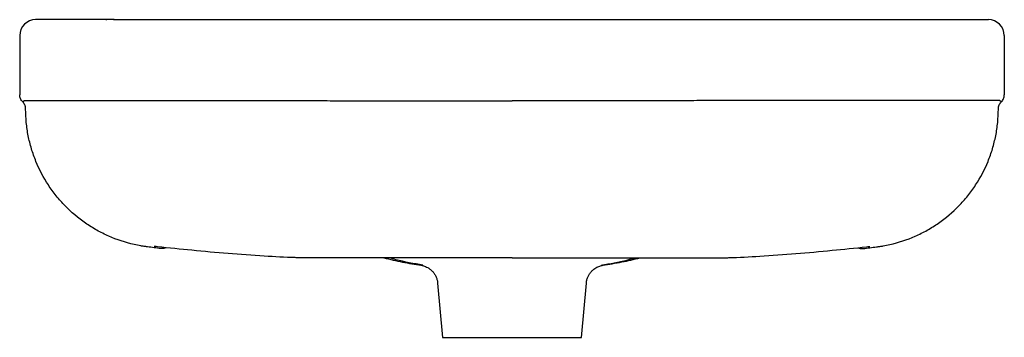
# Model space of a CAD drawing. Header units: millimetres. Extents: x 3824.375 to 3824.87, y 2302.226 to 2302.386.
import ezdxf

# ---------------------------------------------------------------- set-up
doc = ezdxf.new("R2010")
doc.units = ezdxf.units.MM
doc.layers.add('SANINDUSA', color=3, linetype='Continuous')

msp = doc.modelspace()

# ---------------------------------------------------------------- linework, layer by layer
at = {"layer": 'SANINDUSA'}
for p, q in [((3824.41811, 2302.38579), (3824.38258, 2302.38579)), ((3824.42205, 2302.38579), (3824.82211, 2302.38579)), ((3824.42205, 2302.38551), (3824.42205, 2302.38579)), ((3824.82211, 2302.38551), (3824.82211, 2302.38579)), ((3824.82605, 2302.38579), (3824.86158, 2302.38579)), ((3824.37458, 2302.37779), (3824.37458, 2302.3775)), ((3824.37458, 2302.3775), (3824.37458, 2302.34936)), ((3824.86958, 2302.37779), (3824.86958, 2302.3775)), ((3824.86958, 2302.3775), (3824.86958, 2302.34936)), ((3824.57626, 2302.26207), (3824.57641, 2302.26207)), ((3824.6679, 2302.26207), (3824.66775, 2302.26207)), ((3824.58469, 2302.25305), (3824.58708, 2302.22579)), ((3824.65708, 2302.22579), (3824.65946, 2302.25305)), ((3824.58708, 2302.22579), (3824.62208, 2302.22579)), ((3824.62208, 2302.22579), (3824.65708, 2302.22579))]:
    msp.add_line(p, q, dxfattribs=at)
for centre, radius, start, end in [((3824.38258, 2302.37779), 0.008, 90, 180), ((3824.41713, 2302.38555), 0.00101, 358.729, 13.5934), ((3824.86158, 2302.37779), 0.008, 0, 90)]:
    msp.add_arc(centre, radius, start, end, dxfattribs=at)
for points, knots in [([(3824.42205, 2302.38579), (3824.42139, 2302.38579), (3824.42073, 2302.38579), (3824.41942, 2302.38579), (3824.41876, 2302.38579), (3824.41811, 2302.38579)], [0, 0, 0, 0, 0.5, 0.5, 1, 1, 1, 1]), ([(3824.82211, 2302.38579), (3824.82277, 2302.38579), (3824.82342, 2302.38579), (3824.82474, 2302.38579), (3824.82539, 2302.38579), (3824.82605, 2302.38579)], [0, 0, 0, 0, 0.5, 0.5, 1, 1, 1, 1]), ([(3824.37458, 2302.34936), (3824.37458, 2302.34926), (3824.37458, 2302.34915), (3824.37458, 2302.3489), (3824.37458, 2302.34875), (3824.37458, 2302.34845), (3824.37458, 2302.3483), (3824.37458, 2302.34806), (3824.37458, 2302.34796), (3824.37458, 2302.34793)], [0, 0, 0, 0, 0.25, 0.25, 0.5, 0.5, 0.75, 0.75, 1, 1, 1, 1]), ([(3824.86958, 2302.34936), (3824.86958, 2302.34926), (3824.86958, 2302.34915), (3824.86958, 2302.3489), (3824.86958, 2302.34875), (3824.86958, 2302.34845), (3824.86958, 2302.3483), (3824.86958, 2302.34806), (3824.86958, 2302.34796), (3824.86958, 2302.34793)], [0, 0, 0, 0, 0.25, 0.25, 0.5, 0.5, 0.75, 0.75, 1, 1, 1, 1]), ([(3824.37608, 2302.34436), (3824.37584, 2302.34459), (3824.37563, 2302.34485), (3824.37525, 2302.3454), (3824.3751, 2302.34569), (3824.37471, 2302.34662), (3824.37458, 2302.34726), (3824.37458, 2302.34793)], [0, 0, 0, 0, 0.25, 0.25, 0.5, 0.5, 1, 1, 1, 1]), ([(3824.37608, 2302.34436), (3824.37611, 2302.34439), (3824.37627, 2302.34455), (3824.37655, 2302.34477), (3824.37665, 2302.34484), (3824.37679, 2302.34494), (3824.37684, 2302.34497), (3824.37692, 2302.34502), (3824.37696, 2302.34505), (3824.377, 2302.34507)], [0, 0, 0, 0, 0.5, 0.5, 0.75, 0.75, 0.875, 0.875, 1, 1, 1, 1]), ([(3824.37758, 2302.34079), (3824.37758, 2302.34112), (3824.37755, 2302.34145), (3824.37745, 2302.34194), (3824.37741, 2302.3421), (3824.37731, 2302.34241), (3824.37725, 2302.34257), (3824.37706, 2302.34303), (3824.3769, 2302.34332), (3824.37653, 2302.34387), (3824.37632, 2302.34413), (3824.37608, 2302.34436)], [0, 0, 0, 0, 0.25, 0.25, 0.375, 0.375, 0.5, 0.5, 0.75, 0.75, 1, 1, 1, 1]), ([(3824.377, 2302.34507), (3824.37702, 2302.34508), (3824.37728, 2302.34509), (3824.3783, 2302.34511), (3824.37905, 2302.34511), (3824.38004, 2302.34512)], [0, 0, 0, 0, 0.5, 0.5, 1, 1, 1, 1]), ([(3824.38004, 2302.34512), (3824.3808, 2302.34512), (3824.38169, 2302.34512), (3824.38373, 2302.34513), (3824.38487, 2302.34513), (3824.38741, 2302.34513), (3824.38879, 2302.34514), (3824.39104, 2302.34514), (3824.39182, 2302.34514), (3824.39344, 2302.34514), (3824.39427, 2302.34514), (3824.39686, 2302.34514), (3824.39869, 2302.34514), (3824.40158, 2302.34513), (3824.40256, 2302.34513), (3824.40458, 2302.34513), (3824.40561, 2302.34513), (3824.41089, 2302.34513), (3824.41543, 2302.34512), (3824.42028, 2302.34512)], [0, 0, 0, 0, 0.125, 0.125, 0.25, 0.25, 0.375, 0.375, 0.4375, 0.4375, 0.5, 0.5, 0.625, 0.625, 0.6875, 0.6875, 0.75, 0.75, 1, 1, 1, 1]), ([(3824.42028, 2302.34512), (3824.42191, 2302.34512), (3824.42357, 2302.34511), (3824.42694, 2302.34511), (3824.42866, 2302.34511), (3824.43389, 2302.3451), (3824.43747, 2302.3451), (3824.44481, 2302.34509), (3824.44857, 2302.34508), (3824.45434, 2302.34507), (3824.45629, 2302.34507), (3824.46021, 2302.34507), (3824.4622, 2302.34506), (3824.47217, 2302.34505), (3824.48035, 2302.34504), (3824.49706, 2302.34502), (3824.50558, 2302.34501), (3824.51861, 2302.345), (3824.523, 2302.34499), (3824.52963, 2302.34499), (3824.53185, 2302.34498), (3824.53631, 2302.34498), (3824.53854, 2302.34498), (3824.54972, 2302.34497), (3824.55869, 2302.34496), (3824.5767, 2302.34495), (3824.58574, 2302.34495), (3824.60386, 2302.34494), (3824.61296, 2302.34494), (3824.62208, 2302.34494)], [0, 0, 0, 0, 0.03125, 0.03125, 0.0625, 0.0625, 0.125, 0.125, 0.1875, 0.1875, 0.21875, 0.21875, 0.25, 0.25, 0.375, 0.375, 0.5, 0.5, 0.5625, 0.5625, 0.59375, 0.59375, 0.625, 0.625, 0.75, 0.75, 0.875, 0.875, 1, 1, 1, 1]), ([(3824.82388, 2302.34512), (3824.82225, 2302.34512), (3824.82059, 2302.34511), (3824.81721, 2302.34511), (3824.8155, 2302.34511), (3824.81027, 2302.3451), (3824.80669, 2302.3451), (3824.79935, 2302.34509), (3824.79558, 2302.34508), (3824.78982, 2302.34507), (3824.78787, 2302.34507), (3824.78394, 2302.34507), (3824.78196, 2302.34506), (3824.77199, 2302.34505), (3824.76381, 2302.34504), (3824.7471, 2302.34502), (3824.73857, 2302.34501), (3824.72554, 2302.345), (3824.72116, 2302.34499), (3824.71453, 2302.34499), (3824.71231, 2302.34498), (3824.70785, 2302.34498), (3824.70561, 2302.34498), (3824.69444, 2302.34497), (3824.68546, 2302.34496), (3824.66745, 2302.34495), (3824.65842, 2302.34495), (3824.64029, 2302.34494), (3824.6312, 2302.34494), (3824.62208, 2302.34494)], [0, 0, 0, 0, 0.03125, 0.03125, 0.0625, 0.0625, 0.125, 0.125, 0.1875, 0.1875, 0.21875, 0.21875, 0.25, 0.25, 0.375, 0.375, 0.5, 0.5, 0.5625, 0.5625, 0.59375, 0.59375, 0.625, 0.625, 0.75, 0.75, 0.875, 0.875, 1, 1, 1, 1]), ([(3824.86411, 2302.34512), (3824.86336, 2302.34512), (3824.86247, 2302.34512), (3824.86043, 2302.34513), (3824.85928, 2302.34513), (3824.85675, 2302.34513), (3824.85537, 2302.34514), (3824.85311, 2302.34514), (3824.85233, 2302.34514), (3824.85072, 2302.34514), (3824.84988, 2302.34514), (3824.84729, 2302.34514), (3824.84547, 2302.34514), (3824.84258, 2302.34513), (3824.84159, 2302.34513), (3824.83958, 2302.34513), (3824.83854, 2302.34513), (3824.83327, 2302.34513), (3824.82872, 2302.34512), (3824.82388, 2302.34512)], [0, 0, 0, 0, 0.125, 0.125, 0.25, 0.25, 0.375, 0.375, 0.4375, 0.4375, 0.5, 0.5, 0.625, 0.625, 0.6875, 0.6875, 0.75, 0.75, 1, 1, 1, 1]), ([(3824.86716, 2302.34507), (3824.86714, 2302.34508), (3824.86687, 2302.34509), (3824.86586, 2302.34511), (3824.8651, 2302.34511), (3824.86411, 2302.34512)], [0, 0, 0, 0, 0.5, 0.5, 1, 1, 1, 1]), ([(3824.86658, 2302.34079), (3824.86658, 2302.34112), (3824.86661, 2302.34145), (3824.86671, 2302.34194), (3824.86675, 2302.3421), (3824.86684, 2302.34241), (3824.8669, 2302.34257), (3824.86709, 2302.34303), (3824.86725, 2302.34332), (3824.86762, 2302.34387), (3824.86784, 2302.34413), (3824.86808, 2302.34436)], [0, 0, 0, 0, 0.25, 0.25, 0.375, 0.375, 0.5, 0.5, 0.75, 0.75, 1, 1, 1, 1]), ([(3824.86808, 2302.34436), (3824.86805, 2302.34439), (3824.86788, 2302.34455), (3824.8676, 2302.34477), (3824.86751, 2302.34484), (3824.86737, 2302.34494), (3824.86732, 2302.34497), (3824.86723, 2302.34502), (3824.8672, 2302.34505), (3824.86716, 2302.34507)], [0, 0, 0, 0, 0.5, 0.5, 0.75, 0.75, 0.875, 0.875, 1, 1, 1, 1]), ([(3824.86808, 2302.34436), (3824.86832, 2302.34459), (3824.86853, 2302.34485), (3824.8689, 2302.3454), (3824.86906, 2302.34569), (3824.86945, 2302.34662), (3824.86958, 2302.34726), (3824.86958, 2302.34793)], [0, 0, 0, 0, 0.25, 0.25, 0.5, 0.5, 1, 1, 1, 1]), ([(3824.44548, 2302.2705), (3824.44323, 2302.27077), (3824.44099, 2302.27106), (3824.4382, 2302.27143), (3824.43764, 2302.2715), (3824.43652, 2302.27167), (3824.43596, 2302.27176), (3824.4343, 2302.27206), (3824.43319, 2302.27228), (3824.42767, 2302.27353), (3824.42343, 2302.27494), (3824.41731, 2302.27765), (3824.41531, 2302.27865), (3824.41237, 2302.2803), (3824.4114, 2302.28087), (3824.40948, 2302.28208), (3824.40854, 2302.2827), (3824.40393, 2302.28591), (3824.40053, 2302.2888), (3824.39585, 2302.29362), (3824.39437, 2302.2953), (3824.39154, 2302.29883), (3824.39022, 2302.30065), (3824.38654, 2302.30627), (3824.38446, 2302.31022), (3824.38234, 2302.31542), (3824.38194, 2302.31647), (3824.38118, 2302.3186), (3824.38083, 2302.31968), (3824.37986, 2302.32292), (3824.37932, 2302.32511), (3824.37846, 2302.32953), (3824.37813, 2302.33178), (3824.37769, 2302.33627), (3824.37758, 2302.33853), (3824.37758, 2302.34079)], [0, 0, 0, 0, 0.0625, 0.0625, 0.078125, 0.078125, 0.09375, 0.09375, 0.125, 0.125, 0.25, 0.25, 0.3125, 0.3125, 0.34375, 0.34375, 0.375, 0.375, 0.5, 0.5, 0.5625, 0.5625, 0.625, 0.625, 0.75, 0.75, 0.78125, 0.78125, 0.8125, 0.8125, 0.875, 0.875, 0.9375, 0.9375, 1, 1, 1, 1]), ([(3824.79868, 2302.2705), (3824.80092, 2302.27077), (3824.80316, 2302.27106), (3824.80596, 2302.27143), (3824.80652, 2302.2715), (3824.80763, 2302.27167), (3824.80819, 2302.27176), (3824.80986, 2302.27206), (3824.81097, 2302.27228), (3824.81648, 2302.27353), (3824.82073, 2302.27494), (3824.82685, 2302.27765), (3824.82885, 2302.27865), (3824.83179, 2302.2803), (3824.83276, 2302.28087), (3824.83468, 2302.28208), (3824.83562, 2302.2827), (3824.84022, 2302.28591), (3824.84362, 2302.2888), (3824.8483, 2302.29362), (3824.84979, 2302.2953), (3824.85262, 2302.29883), (3824.85394, 2302.30065), (3824.85761, 2302.30627), (3824.85969, 2302.31022), (3824.86182, 2302.31542), (3824.86222, 2302.31647), (3824.86297, 2302.3186), (3824.86332, 2302.31968), (3824.86429, 2302.32292), (3824.86483, 2302.32511), (3824.8657, 2302.32953), (3824.86603, 2302.33178), (3824.86646, 2302.33627), (3824.86657, 2302.33853), (3824.86658, 2302.34079)], [0, 0, 0, 0, 0.0625, 0.0625, 0.078125, 0.078125, 0.09375, 0.09375, 0.125, 0.125, 0.25, 0.25, 0.3125, 0.3125, 0.34375, 0.34375, 0.375, 0.375, 0.5, 0.5, 0.5625, 0.5625, 0.625, 0.625, 0.75, 0.75, 0.78125, 0.78125, 0.8125, 0.8125, 0.875, 0.875, 0.9375, 0.9375, 1, 1, 1, 1]), ([(3824.4439, 2302.27139), (3824.44332, 2302.27145), (3824.44288, 2302.2715), (3824.4425, 2302.27153), (3824.44244, 2302.27153), (3824.44232, 2302.27154), (3824.44228, 2302.27154), (3824.44216, 2302.27154), (3824.44212, 2302.27154), (3824.44212, 2302.27153)], [0, 0, 0, 0, 0.5, 0.5, 0.625, 0.625, 0.75, 0.75, 1, 1, 1, 1]), ([(3824.44811, 2302.27095), (3824.44776, 2302.27079), (3824.44704, 2302.27048), (3824.44611, 2302.27044), (3824.4456, 2302.27049), (3824.44548, 2302.2705)], [0, 0, 0, 0, 0.428815, 0.861918, 1, 1, 1, 1]), ([(3824.79604, 2302.27095), (3824.7964, 2302.27079), (3824.79712, 2302.27048), (3824.79804, 2302.27044), (3824.79856, 2302.27049), (3824.79868, 2302.2705)], [0, 0, 0, 0, 0.428815, 0.861918, 1, 1, 1, 1]), ([(3824.80026, 2302.27139), (3824.80084, 2302.27145), (3824.80128, 2302.2715), (3824.80165, 2302.27153), (3824.80172, 2302.27153), (3824.80183, 2302.27154), (3824.80188, 2302.27154), (3824.80199, 2302.27154), (3824.80203, 2302.27154), (3824.80203, 2302.27153)], [0, 0, 0, 0, 0.5, 0.5, 0.625, 0.625, 0.75, 0.75, 1, 1, 1, 1]), ([(3824.5158, 2302.26586), (3824.51577, 2302.26586), (3824.51568, 2302.26587), (3824.51541, 2302.26587), (3824.51522, 2302.26588), (3824.51451, 2302.26589), (3824.51386, 2302.26591), (3824.51303, 2302.26593)], [0, 0, 0, 0, 0.25, 0.25, 0.5, 0.5, 1, 1, 1, 1]), ([(3824.62208, 2302.26583), (3824.61996, 2302.26583), (3824.61784, 2302.26583), (3824.61361, 2302.26583), (3824.61149, 2302.26583), (3824.6052, 2302.26583), (3824.60107, 2302.26583), (3824.59295, 2302.26583), (3824.58895, 2302.26583), (3824.58306, 2302.26583), (3824.58111, 2302.26583), (3824.57821, 2302.26583), (3824.57725, 2302.26583), (3824.57535, 2302.26583), (3824.57441, 2302.26583), (3824.56975, 2302.26583), (3824.56617, 2302.26583), (3824.55929, 2302.26583), (3824.55599, 2302.26583), (3824.55205, 2302.26583), (3824.55127, 2302.26583), (3824.54973, 2302.26583), (3824.54897, 2302.26583), (3824.54673, 2302.26583), (3824.54529, 2302.26583), (3824.54112, 2302.26583), (3824.53855, 2302.26583), (3824.5338, 2302.26583), (3824.53163, 2302.26583), (3824.52918, 2302.26584), (3824.5287, 2302.26584), (3824.52778, 2302.26584), (3824.52733, 2302.26584), (3824.52604, 2302.26584), (3824.52524, 2302.26584), (3824.52302, 2302.26584), (3824.52178, 2302.26584), (3824.52028, 2302.26584), (3824.51984, 2302.26585), (3824.51927, 2302.26585), (3824.5191, 2302.26585), (3824.51878, 2302.26585), (3824.51864, 2302.26585), (3824.51826, 2302.26585), (3824.51807, 2302.26585), (3824.51792, 2302.26585), (3824.51789, 2302.26585), (3824.51784, 2302.26585), (3824.51777, 2302.26585), (3824.51748, 2302.26586), (3824.51682, 2302.26586), (3824.51621, 2302.26586), (3824.5158, 2302.26586)], [0, 0, 0, 0, 0.03125, 0.03125, 0.0625, 0.0625, 0.125, 0.125, 0.1875, 0.1875, 0.21875, 0.21875, 0.234375, 0.234375, 0.25, 0.25, 0.3125, 0.3125, 0.375, 0.375, 0.390625, 0.390625, 0.40625, 0.40625, 0.4375, 0.4375, 0.5, 0.5, 0.5625, 0.5625, 0.578125, 0.578125, 0.59375, 0.59375, 0.625, 0.625, 0.6875, 0.6875, 0.71875, 0.71875, 0.734375, 0.734375, 0.75, 0.75, 0.78125, 0.78125, 0.789063, 0.789063, 0.796875, 0.8125, 0.875, 1, 1, 1, 1]), ([(3824.55764, 2302.26583), (3824.56078, 2302.26508), (3824.56699, 2302.26359), (3824.5733, 2302.26259), (3824.57641, 2302.26209)], [0, 0, 0, 0, 0.505826, 1, 1, 1, 1]), ([(3824.57732, 2302.26214), (3824.57273, 2302.26292), (3824.56702, 2302.2639), (3824.56144, 2302.26551), (3824.56034, 2302.26583)], [0, 0, 0, 0, 0.802767, 1, 1, 1, 1]), ([(3824.62208, 2302.26583), (3824.6242, 2302.26583), (3824.62632, 2302.26583), (3824.63055, 2302.26583), (3824.63267, 2302.26583), (3824.63896, 2302.26583), (3824.64308, 2302.26583), (3824.65121, 2302.26583), (3824.6552, 2302.26583), (3824.6611, 2302.26583), (3824.66305, 2302.26583), (3824.66595, 2302.26583), (3824.66691, 2302.26583), (3824.66881, 2302.26583), (3824.66975, 2302.26583), (3824.6744, 2302.26583), (3824.67798, 2302.26583), (3824.68486, 2302.26583), (3824.68816, 2302.26583), (3824.6921, 2302.26583), (3824.69288, 2302.26583), (3824.69442, 2302.26583), (3824.69518, 2302.26583), (3824.69742, 2302.26583), (3824.69886, 2302.26583), (3824.70303, 2302.26583), (3824.70561, 2302.26583), (3824.71036, 2302.26583), (3824.71253, 2302.26583), (3824.71498, 2302.26584), (3824.71546, 2302.26584), (3824.71638, 2302.26584), (3824.71683, 2302.26584), (3824.71812, 2302.26584), (3824.71892, 2302.26584), (3824.72114, 2302.26584), (3824.72238, 2302.26584), (3824.72388, 2302.26584), (3824.72432, 2302.26585), (3824.72488, 2302.26585), (3824.72506, 2302.26585), (3824.72537, 2302.26585), (3824.72552, 2302.26585), (3824.7259, 2302.26585), (3824.72608, 2302.26585), (3824.72624, 2302.26585), (3824.72626, 2302.26585), (3824.72632, 2302.26585), (3824.72639, 2302.26585), (3824.72667, 2302.26586), (3824.72733, 2302.26586), (3824.72795, 2302.26586), (3824.72835, 2302.26586)], [0, 0, 0, 0, 0.03125, 0.03125, 0.0625, 0.0625, 0.125, 0.125, 0.1875, 0.1875, 0.21875, 0.21875, 0.234375, 0.234375, 0.25, 0.25, 0.3125, 0.3125, 0.375, 0.375, 0.390625, 0.390625, 0.40625, 0.40625, 0.4375, 0.4375, 0.5, 0.5, 0.5625, 0.5625, 0.578125, 0.578125, 0.59375, 0.59375, 0.625, 0.625, 0.6875, 0.6875, 0.71875, 0.71875, 0.734375, 0.734375, 0.75, 0.75, 0.78125, 0.78125, 0.789063, 0.789063, 0.796875, 0.8125, 0.875, 1, 1, 1, 1]), ([(3824.66683, 2302.26214), (3824.66746, 2302.26224), (3824.67234, 2302.26306), (3824.67807, 2302.26415), (3824.68307, 2302.26559), (3824.68391, 2302.26583)], [0, 0, 0, 0, 0.108763, 0.849839, 1, 1, 1, 1]), ([(3824.66774, 2302.26209), (3824.67092, 2302.2626), (3824.67721, 2302.2636), (3824.68341, 2302.26509), (3824.68648, 2302.26583)], [0, 0, 0, 0, 0.504723, 1, 1, 1, 1]), ([(3824.72835, 2302.26586), (3824.72839, 2302.26586), (3824.72847, 2302.26587), (3824.72875, 2302.26587), (3824.72894, 2302.26588), (3824.72964, 2302.26589), (3824.73029, 2302.26591), (3824.73112, 2302.26593)], [0, 0, 0, 0, 0.25, 0.25, 0.5, 0.5, 1, 1, 1, 1]), ([(3824.57732, 2302.26214), (3824.57732, 2302.26214), (3824.57685, 2302.26214), (3824.57626, 2302.26208), (3824.57615, 2302.26208), (3824.57626, 2302.26207), (3824.57626, 2302.26207)], [0, 0, 0, 0, 0.0000052, 0.6563833, 0.995261, 1, 1, 1, 1]), ([(3824.57626, 2302.26211), (3824.57628, 2302.2621), (3824.57642, 2302.26208), (3824.57688, 2302.262), (3824.57767, 2302.2618), (3824.57866, 2302.26145), (3824.57976, 2302.26091), (3824.5809, 2302.26015), (3824.582, 2302.25917), (3824.58299, 2302.25796), (3824.58382, 2302.25655), (3824.58439, 2302.255), (3824.58468, 2302.25381), (3824.58469, 2302.25316), (3824.58469, 2302.25306)], [0, 0, 0, 0, 0.007602, 0.06063, 0.122513, 0.203077, 0.294301, 0.393347, 0.501794, 0.616777, 0.735703, 0.856872, 0.979248, 1, 1, 1, 1]), ([(3824.65948, 2302.25306), (3824.65949, 2302.25326), (3824.65951, 2302.25403), (3824.65986, 2302.2553), (3824.66046, 2302.25678), (3824.66126, 2302.25808), (3824.66218, 2302.25918), (3824.66319, 2302.26009), (3824.66423, 2302.26081), (3824.66525, 2302.26134), (3824.66619, 2302.26171), (3824.66699, 2302.26193), (3824.66757, 2302.26206), (3824.6678, 2302.26209), (3824.66789, 2302.2621)], [0, 0, 0, 0, 0.044424, 0.167784, 0.284355, 0.394869, 0.499586, 0.598427, 0.690978, 0.77631, 0.85238, 0.915834, 0.967326, 1, 1, 1, 1]), ([(3824.66683, 2302.26214), (3824.66683, 2302.26214), (3824.66731, 2302.26214), (3824.6679, 2302.26208), (3824.66801, 2302.26208), (3824.6679, 2302.26207), (3824.6679, 2302.26207)], [0, 0, 0, 0, 0.000005, 0.655932, 0.994576, 1, 1, 1, 1])]:
    msp.add_open_spline(points, degree=3, knots=knots, dxfattribs=at)
for points in [[(3824.46118, 2302.26961), (3824.45542, 2302.27017), (3824.44965, 2302.27076), (3824.4439, 2302.27139)], [(3824.78297, 2302.26961), (3824.78874, 2302.27017), (3824.7945, 2302.27076), (3824.80026, 2302.27139)], [(3824.47934, 2302.26798), (3824.47328, 2302.26848), (3824.46723, 2302.26902), (3824.46118, 2302.26961)], [(3824.49756, 2302.26666), (3824.49148, 2302.26703), (3824.48541, 2302.26748), (3824.47934, 2302.26798)], [(3824.51303, 2302.26593), (3824.50786, 2302.26609), (3824.50271, 2302.26634), (3824.49756, 2302.26666)], [(3824.73112, 2302.26593), (3824.73629, 2302.26609), (3824.74145, 2302.26634), (3824.7466, 2302.26666)], [(3824.7466, 2302.26666), (3824.75268, 2302.26703), (3824.75875, 2302.26748), (3824.76481, 2302.26798)], [(3824.76481, 2302.26798), (3824.77087, 2302.26848), (3824.77693, 2302.26902), (3824.78297, 2302.26961)]]:
    msp.add_open_spline(points, degree=3, dxfattribs=at)

doc.saveas('drawing.dxf')
